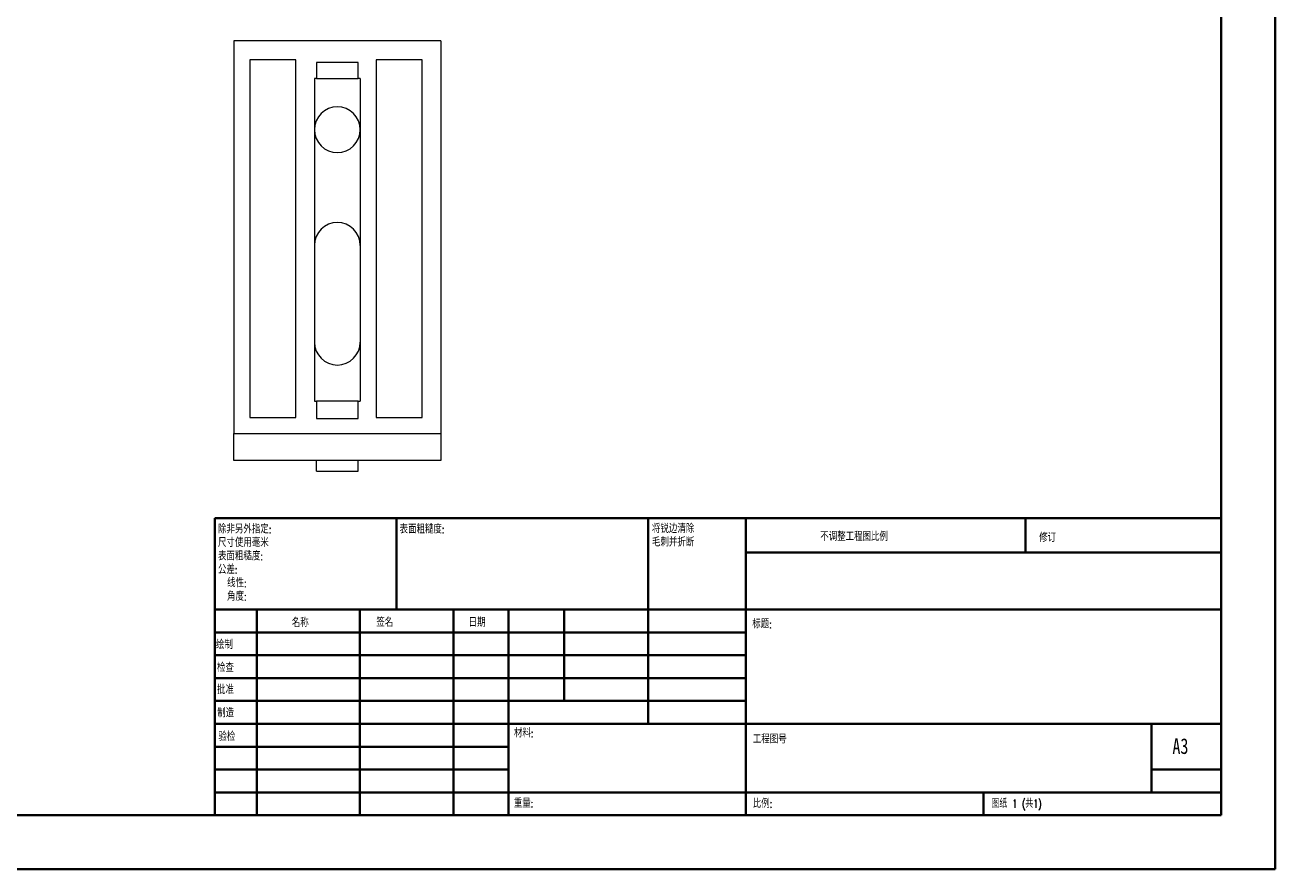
# Model space of a CAD drawing. Header units: millimetres. Extents: x 0 to 420, y 0 to 297.
# Tile 2 of 3: x 188 to 420, y 0 to 157. Entities that reach past the tile are written whole.
import ezdxf

# ---------------------------------------------------------------- set-up
doc = ezdxf.new("R2010")
doc.units = ezdxf.units.MM
doc.styles.add('SLDTEXTSTYLE0', font='TXT', dxfattribs={"width": 0.75, "bigfont": 'bigfont'})
doc.styles.add('SLDTEXTSTYLE1', font='TXT', dxfattribs={"width": 0.75})
doc.styles.add('SLDTEXTSTYLE2', font='TXT', dxfattribs={"width": 0.694444, "bigfont": 'bigfont'})

# ---------------------------------------------------------------- blocks, each defined once
blk = doc.blocks.new('SW_NOTE_0')
at = {"color": 0, "linetype": 'Continuous', "lineweight": 0, "char_height": 1.5, "attachment_point": 1, "style": 'SLDTEXTSTYLE0'}
for s, insert in [('\\M+18FAB锐边\\M+190B4\\M+18F9C', (0, 1.93)), ('\\M+196D1\\M+18E68\\M+19BF3\\M+190DC\\M+19266', (0, -0.57))]:
    blk.add_mtext(s, dxfattribs=dict(at, insert=insert))
blk = doc.blocks.new('SW_NOTE_1')
at = {"color": 0, "linetype": 'Continuous', "lineweight": 0, "char_height": 1.5, "attachment_point": 1, "style": 'SLDTEXTSTYLE0'}
for s, insert in [('\\M+18F9C\\M+194F1另\\M+18A4F\\M+18E77\\M+192E8:', (0, 1.93)), ('\\M+18EDA\\M+190A1\\M+18E67\\M+19770\\M+19F7C\\M+195C4', (0, -0.57)), ('\\M+1955C\\M+196CA\\M+19165糙\\M+19378:', (0, -3.07)), ('\\M+18CF6\\M+18DB7:', (0, -5.57)), ('线\\M+190AB:', (1.69, -8.07)), ('\\M+18A70\\M+19378:', (1.69, -10.57))]:
    blk.add_mtext(s, dxfattribs=dict(at, insert=insert))

msp = doc.modelspace()

# ---------------------------------------------------------------- linework, layer by layer
at = {"color": 7, "linetype": 'Continuous', "lineweight": 40}
for p, q in [((420.08, 0.21), (420.08, 297.21)), ((410.08, 287.21), (410.08, 10.21)), ((222.88, 65.46), (410.08, 65.46)), ((222.88, 65.46), (222.88, 10.21)), ((256.68, 48.46), (256.68, 65.46)), ((303.48, 65.46), (303.48, 27.21)), ((321.68, 65.46), (321.68, 10.21)), ((373.68, 59.09), (373.68, 65.46)), ((410.08, 59.09), (321.68, 59.09)), ((410.08, 48.46), (222.88, 48.46)), ((230.68, 48.46), (230.68, 10.21)), ((249.87, 48.46), (249.87, 10.21)), ((267.28, 48.46), (267.28, 10.21)), ((277.48, 10.21), (277.48, 48.46)), ((287.88, 31.46), (287.88, 48.46)), ((321.68, 44.21), (222.88, 44.21)), ((321.68, 39.96), (222.88, 39.96)), ((321.68, 35.71), (222.88, 35.71)), ((321.68, 31.46), (222.88, 31.46)), ((277.48, 27.21), (222.88, 27.21)), ((277.48, 27.21), (410.08, 27.21)), ((397.08, 14.46), (397.08, 27.21)), ((277.48, 22.96), (222.88, 22.96)), ((277.48, 18.71), (222.88, 18.71)), ((410.08, 18.71), (397.08, 18.71)), ((222.88, 14.46), (410.08, 14.46)), ((365.88, 10.21), (365.88, 14.46)), ((25.08, 10.21), (410.08, 10.21)), ((0.08, 0.21), (420.08, 0.21))]:
    msp.add_line(p, q, dxfattribs=at)
at = {"color": 7, "linetype": 'Continuous', "lineweight": 15}
for p, q in [((264.92, 154.18), (226.42, 154.18)), ((226.42, 154.18), (226.42, 81.18)), ((264.92, 154.18), (264.92, 81.18)), ((237.92, 150.68), (229.42, 150.68)), ((229.42, 150.68), (229.42, 84.18)), ((237.92, 84.18), (237.92, 150.68)), ((249.57, 150.19), (241.77, 150.19)), ((241.77, 150.19), (241.77, 147.18)), ((249.57, 147.18), (249.57, 150.19)), ((261.42, 150.68), (252.92, 150.68)), ((252.92, 150.68), (252.92, 84.18)), ((261.42, 84.18), (261.42, 150.68)), ((241.42, 147.18), (241.42, 87.18)), ((241.77, 147.18), (241.42, 147.18)), ((241.77, 147.18), (249.57, 147.18)), ((249.92, 147.18), (249.57, 147.18)), ((249.92, 147.18), (249.92, 87.18)), ((241.42, 87.18), (241.77, 87.18)), ((241.77, 87.18), (241.77, 83.96)), ((249.57, 87.18), (241.77, 87.18)), ((249.57, 83.96), (249.57, 87.18)), ((249.57, 87.18), (249.92, 87.18)), ((229.42, 84.18), (237.92, 84.18)), ((241.77, 83.96), (249.57, 83.96)), ((252.92, 84.18), (261.42, 84.18)), ((226.42, 81.18), (264.92, 81.18)), ((226.42, 76.18), (226.42, 81.18)), ((264.92, 81.18), (264.92, 76.18)), ((264.92, 76.18), (226.42, 76.18)), ((241.77, 74.18), (241.77, 76.18)), ((249.57, 74.18), (249.57, 76.18)), ((241.77, 74.18), (249.57, 74.18))]:
    msp.add_line(p, q, dxfattribs=at)
for centre, start, end in [((245.67, 137.68), 0, 180), ((245.67, 137.68), 180, 0), ((245.67, 116.18), 0, 180), ((245.67, 98.18), 180, 0)]:
    msp.add_arc(centre, 4.25, start, end, dxfattribs=at)

# ---------------------------------------------------------------- block references
at = {"color": 7, "linetype": 'Continuous', "lineweight": 0}
for name, p in [('SW_NOTE_1', (223.47, 62.2)), ('SW_NOTE_0', (304.19, 62.28))]:
    msp.add_blockref(name, p, dxfattribs=at)

# ---------------------------------------------------------------- texts
at = {"color": 7, "linetype": 'Continuous', "lineweight": 0, "attachment_point": 1}
for s, insert, char_height, style in [('\\M+1955C\\M+196CA\\M+19165糙\\M+19378:', (257.25, 64.13), 1.5, 'SLDTEXTSTYLE0'), ('\\M+19573调\\M+190AE\\M+18D48\\M+192F6图\\M+194E4\\M+197E1', (335.49, 62.75), 1.5, 'SLDTEXTSTYLE0'), ('\\M+18F43订', (376.21, 62.55), 1.5, 'SLDTEXTSTYLE0'), ('\\M+196BC\\M+18FCC', (237.2, 46.72), 1.5, 'SLDTEXTSTYLE0'), ('签\\M+196BC', (252.91, 46.78), 1.5, 'SLDTEXTSTYLE0'), ('\\M+193FA\\M+18AFA', (270.09, 46.79), 1.5, 'SLDTEXTSTYLE0'), ('标题:', (322.84, 46.49), 1.5, 'SLDTEXTSTYLE0'), ('绘\\M+190A7', (223.09, 42.64), 1.5, 'SLDTEXTSTYLE0'), ('检查', (223.29, 38.37), 1.5, 'SLDTEXTSTYLE0'), ('\\M+194E1\\M+18F79', (223.28, 34.28), 1.5, 'SLDTEXTSTYLE0'), ('\\M+190A7\\M+191A2', (223.33, 29.95), 1.5, 'SLDTEXTSTYLE0'), ('验检', (223.55, 25.56), 1.5, 'SLDTEXTSTYLE0'), ('\\M+18DDE\\M+197BF:', (278.52, 26.2), 1.5, 'SLDTEXTSTYLE0'), ('\\M+18D48\\M+192F6图\\M+18D86', (322.95, 25.08), 1.5, 'SLDTEXTSTYLE0'), ('A3', (401, 24.52), 2.91, 'SLDTEXTSTYLE1'), ('\\M+18F64\\M+197CA:', (278.5, 13.16), 1.4986, 'SLDTEXTSTYLE0'), ('\\M+194E4\\M+197E1:', (322.95, 13.11), 1.5, 'SLDTEXTSTYLE0'), ('图纸 1 (\\M+18BA41)', (367.36, 13.11), 1.5, 'SLDTEXTSTYLE2')]:
    msp.add_mtext(s, dxfattribs=dict(at, insert=insert, char_height=char_height, style=style))

doc.saveas('drawing.dxf')
